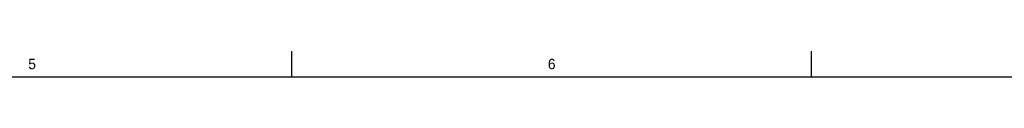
# Model space of a CAD drawing. Extents: x 0 to 826, y 15 to 621.
# Tile 26 of 27: x 468 to 658, y 574 to 579. Entities that reach past the tile are written whole.
import ezdxf
from ezdxf.enums import TextEntityAlignment as Align

# ---------------------------------------------------------------- set-up
doc = ezdxf.new("R2010")
doc.units = 0
doc.layers.add('LAYER0$C$L0', color=7, linetype='CONTINUOUS')
doc.layers.add('LAYER1$C$L1', color=7, linetype='CONTINUOUS')
doc.styles.add('SEACAD_ARIAL_TTF', font='txt')

msp = doc.modelspace()

# ---------------------------------------------------------------- linework, layer by layer
at = {"layer": 'LAYER0$C$L0', "color": 7, "linetype": 'CONTINUOUS'}
for p, q in [((520.625, 574), (520.625, 579)), ((620.75, 574), (620.75, 579)), ((20, 574), (821, 574))]:
    msp.add_line(p, q, dxfattribs=at)

# ---------------------------------------------------------------- texts
at = {"layer": 'LAYER1$C$L1', "color": 7, "linetype": 'CONTINUOUS', "style": 'SEACAD_ARIAL_TTF'}
for s, p in [('5', (469.8299, 577.49999)), ('6', (569.9549, 577.49999))]:
    msp.add_text(s, height=2, dxfattribs=at).set_placement(p, align=Align.TOP_LEFT)

doc.saveas('drawing.dxf')
